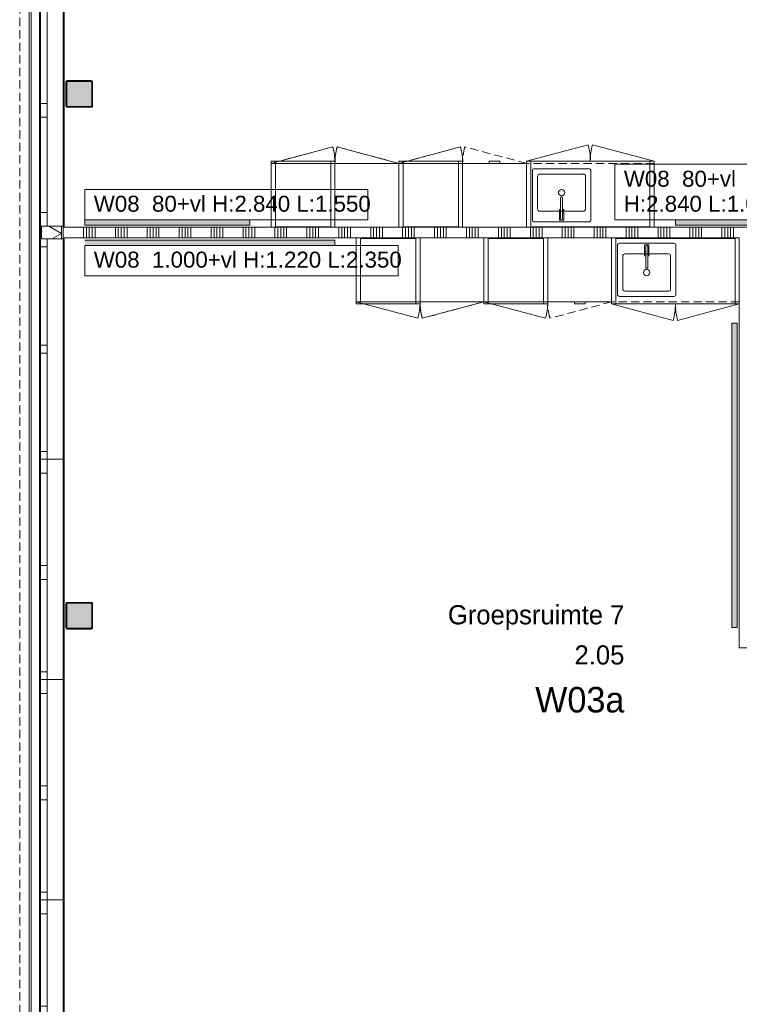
# Model space of a CAD drawing. Header units: millimetres. Extents: x -409 to 257590, y -7854 to 67330.
# Tile 134 of 205: x -409 to 6354, y 47210 to 56460. Entities that reach past the tile are written whole.
import ezdxf
from ezdxf.enums import TextEntityAlignment as Align

# ---------------------------------------------------------------- set-up
doc = ezdxf.new("R2010")
doc.units = ezdxf.units.MM
doc.header["$MEASUREMENT"] = 0
doc.linetypes.add('B0702', pattern=[117.37, 78.119999, -39.250001])
for name, color, linetype in [('42 Binnenwandafw', 7, 'Continuous'), ('42 Binnenwandafw Doorsnede-arcering', 7, 'Continuous'), ('72 VI kastenwanden', 7, 'Continuous'), ('Info Wandafwerking aanduiding', 7, 'Continuous'), ('New_21 Buitenwanden', 7, 'Continuous'), ('New_21 Buitenwanden Doorsnede-arcering', 7, 'Continuous'), ('New_21 Buitenwanden Laagscheidingslijnen', 7, 'Continuous'), ('New_21 Buitenwanden Ramen', 7, 'Continuous'), ('New_22 NC Binnenwanden', 7, 'Continuous'), ('New_22 NC Binnenwanden Doorsnede-arcering', 7, 'Continuous'), ('New_22 NC Binnenwanden Laagscheidingslijnen', 7, 'Continuous'), ('New_23 Vloeren', 7, 'Continuous'), ('New_41 Buitenwandafwerking houten latten', 7, 'Continuous'), ('New_72 VI kastenwanden', 7, 'Continuous'), ('New_Z Ruimtefuncties', 7, 'Continuous'), ('New_Z Ruimtefuncties Zone omranding', 7, 'Continuous'), ('New_Z Ruimtefuncties Zone tekst', 7, 'Continuous'), ('S-COLS-____-OTLN.RVT S', 7, 'Continuous'), ('S-COLS-____-OTLN.RVT S 2D arcering', 7, 'Continuous')]:
    doc.layers.add(name, color=color, linetype=linetype)
doc.styles.add('GENERATED_STYLE_1', font='txt')
doc.styles.add('GENERATED_STYLE_2', font='txt')

# ---------------------------------------------------------------- blocks, each defined once
blk = doc.blocks.new('Slab_1_2', base_point=(0, 42578.3))
at = {"layer": 'New_23 Vloeren', "color": 1, "linetype": 'Continuous', "lineweight": 0, "flags": 128}
blk.add_lwpolyline([(25600, 28000.1), (25600, 47486.3), (25600, 47510), (25600, 63060), (0, 63060), (0, 42578.3), (0, 39540), (0, 17060)], dxfattribs=at)
blk = doc.blocks.new('*X186')
at = {"layer": 'New_22 NC Binnenwanden Doorsnede-arcering', "color": 254, "linetype": 'Continuous', "lineweight": 0, "true_color": 0xe9ebeb}
for p, q in [((6790.3, 54410), (6790.3, 54510)), ((6817.7, 54410), (6817.7, 54510)), ((6845.1, 54410), (6845.1, 54510)), ((6872.6, 54410), (6872.6, 54510)), ((6900, 54410), (6900, 54510)), ((7090.3, 54410), (7090.3, 54510)), ((7117.7, 54410), (7117.7, 54510)), ((7145.1, 54410), (7145.1, 54510)), ((7172.6, 54410), (7172.6, 54510)), ((7200, 54410), (7200, 54510)), ((7390.3, 54410), (7390.3, 54510)), ((7417.7, 54410), (7417.7, 54510)), ((7445.1, 54410), (7445.1, 54510)), ((7472.6, 54410), (7472.6, 54510)), ((7500, 54410), (7500, 54510)), ((7690.3, 54410), (7690.3, 54510)), ((7717.7, 54410), (7717.7, 54510)), ((7745.1, 54410), (7745.1, 54510)), ((7772.6, 54410), (7772.6, 54510)), ((7800, 54410), (7800, 54510)), ((7990.3, 54410), (7990.3, 54510)), ((8017.7, 54410), (8017.7, 54510)), ((8045.1, 54410), (8045.1, 54510)), ((8072.6, 54410), (8072.6, 54510)), ((8100, 54410), (8100, 54510)), ((8290.3, 54410), (8290.3, 54510)), ((8317.7, 54410), (8317.7, 54510)), ((8345.1, 54410), (8345.1, 54510)), ((8372.6, 54410), (8372.6, 54510)), ((8400, 54410), (8400, 54510)), ((8590.3, 54410), (8590.3, 54510)), ((8617.7, 54410), (8617.7, 54510)), ((8645.1, 54410), (8645.1, 54510)), ((8672.6, 54410), (8672.6, 54510)), ((8700, 54410), (8700, 54510)), ((8890.3, 54410), (8890.3, 54510)), ((8917.7, 54410), (8917.7, 54510)), ((8945.1, 54410), (8945.1, 54510)), ((8972.6, 54410), (8972.6, 54510)), ((9000, 54410), (9000, 54510))]:
    blk.add_line(p, q, dxfattribs=at)
blk = doc.blocks.new('*X187')
at = {"layer": 'New_22 NC Binnenwanden Doorsnede-arcering', "color": 254, "linetype": 'Continuous', "lineweight": 0, "true_color": 0xe9ebeb}
for p, q in [((0, 54410), (0, 54510)), ((190.3, 54410), (190.3, 54510)), ((217.7, 54410), (217.7, 54510)), ((245.1, 54410), (245.1, 54510)), ((272.6, 54410), (272.6, 54510)), ((300, 54410), (300, 54510)), ((490.3, 54410), (490.3, 54510)), ((517.7, 54410), (517.7, 54510)), ((545.1, 54410), (545.1, 54510)), ((572.6, 54410), (572.6, 54510)), ((600, 54410), (600, 54510)), ((790.3, 54410), (790.3, 54510)), ((817.7, 54410), (817.7, 54510)), ((845.1, 54410), (845.1, 54510)), ((872.6, 54410), (872.6, 54510)), ((900, 54410), (900, 54510)), ((1090.3, 54410), (1090.3, 54510)), ((1117.7, 54410), (1117.7, 54510)), ((1145.1, 54410), (1145.1, 54510)), ((1172.6, 54410), (1172.6, 54510)), ((1200, 54410), (1200, 54510)), ((1390.3, 54410), (1390.3, 54510)), ((1417.7, 54410), (1417.7, 54510)), ((1445.1, 54410), (1445.1, 54510)), ((1472.6, 54410), (1472.6, 54510)), ((1500, 54410), (1500, 54510)), ((1690.3, 54410), (1690.3, 54510)), ((1717.7, 54410), (1717.7, 54510)), ((1745.1, 54410), (1745.1, 54510)), ((1772.6, 54410), (1772.6, 54510)), ((1800, 54410), (1800, 54510)), ((1990.3, 54410), (1990.3, 54510)), ((2017.7, 54410), (2017.7, 54510)), ((2045.1, 54410), (2045.1, 54510)), ((2072.6, 54410), (2072.6, 54510)), ((2100, 54410), (2100, 54510)), ((2290.3, 54410), (2290.3, 54510)), ((2317.7, 54410), (2317.7, 54510)), ((2345.1, 54410), (2345.1, 54510)), ((2372.6, 54410), (2372.6, 54510)), ((2400, 54410), (2400, 54510)), ((2590.3, 54410), (2590.3, 54510)), ((2617.7, 54410), (2617.7, 54510)), ((2645.1, 54410), (2645.1, 54510)), ((2672.6, 54410), (2672.6, 54510)), ((2700, 54410), (2700, 54510)), ((2890.3, 54410), (2890.3, 54510)), ((2917.7, 54410), (2917.7, 54510)), ((2945.1, 54410), (2945.1, 54510)), ((2972.6, 54410), (2972.6, 54510)), ((3000, 54410), (3000, 54510)), ((3190.3, 54410), (3190.3, 54510)), ((3217.7, 54410), (3217.7, 54510)), ((3245.1, 54410), (3245.1, 54510)), ((3272.6, 54410), (3272.6, 54510)), ((3300, 54410), (3300, 54510)), ((3490.3, 54410), (3490.3, 54510)), ((3517.7, 54410), (3517.7, 54510)), ((3545.1, 54410), (3545.1, 54510)), ((3572.6, 54410), (3572.6, 54510)), ((3600, 54410), (3600, 54510)), ((3790.3, 54410), (3790.3, 54510)), ((3817.7, 54410), (3817.7, 54510)), ((3845.1, 54410), (3845.1, 54510)), ((3872.6, 54410), (3872.6, 54510)), ((3900, 54410), (3900, 54510)), ((4090.3, 54410), (4090.3, 54510)), ((4117.7, 54410), (4117.7, 54510)), ((4145.1, 54410), (4145.1, 54510)), ((4172.6, 54410), (4172.6, 54510)), ((4200, 54410), (4200, 54510)), ((4390.3, 54410), (4390.3, 54510)), ((4417.7, 54410), (4417.7, 54510)), ((4445.1, 54410), (4445.1, 54510)), ((4472.6, 54410), (4472.6, 54510)), ((4500, 54410), (4500, 54510)), ((4690.3, 54410), (4690.3, 54510)), ((4717.7, 54410), (4717.7, 54510)), ((4745.1, 54410), (4745.1, 54510)), ((4772.6, 54410), (4772.6, 54510)), ((4800, 54410), (4800, 54510)), ((4990.3, 54410), (4990.3, 54510)), ((5017.7, 54410), (5017.7, 54510)), ((5045.1, 54410), (5045.1, 54510)), ((5072.6, 54410), (5072.6, 54510)), ((5100, 54410), (5100, 54510)), ((5290.3, 54410), (5290.3, 54510)), ((5317.7, 54410), (5317.7, 54510)), ((5345.1, 54410), (5345.1, 54510)), ((5372.6, 54410), (5372.6, 54510)), ((5400, 54410), (5400, 54510)), ((5590.3, 54410), (5590.3, 54510)), ((5617.7, 54410), (5617.7, 54510)), ((5645.1, 54410), (5645.1, 54510)), ((5672.6, 54410), (5672.6, 54510)), ((5700, 54410), (5700, 54510)), ((5890.3, 54410), (5890.3, 54510)), ((5917.7, 54410), (5917.7, 54510)), ((5945.1, 54410), (5945.1, 54510)), ((5972.6, 54410), (5972.6, 54510)), ((6000, 54410), (6000, 54510)), ((6190.3, 54410), (6190.3, 54510)), ((6217.7, 54410), (6217.7, 54510)), ((6245.1, 54410), (6245.1, 54510)), ((6272.6, 54410), (6272.6, 54510)), ((6300, 54410), (6300, 54510))]:
    blk.add_line(p, q, dxfattribs=at)
blk = doc.blocks.new('*X188')
at = {"layer": 'New_22 NC Binnenwanden Doorsnede-arcering', "color": 254, "linetype": 'Continuous', "lineweight": 0, "true_color": 0xe9ebeb}
for p, q in [((6490.3, 54410), (6490.3, 54510)), ((6517.7, 54410), (6517.7, 54510)), ((6545.1, 54410), (6545.1, 54510)), ((6572.6, 54410), (6572.6, 54510)), ((6600, 54410), (6600, 54510))]:
    blk.add_line(p, q, dxfattribs=at)
blk = doc.blocks.new('Wall_30_2', base_point=(-0.2, 54410))
at = {"layer": 'New_22 NC Binnenwanden', "color": 8, "linetype": 'Continuous', "lineweight": 0, "true_color": 0x778488, "flags": 128}
for points in [[(6354.8, 54510), (-0.2, 54510)], [(-0.2, 54510), (-0.2, 54410)], [(9104.8, 54510), (6604.8, 54510)], [(-0.2, 54410), (6354.8, 54410)], [(6604.8, 54410), (9104.8, 54410)]]:
    blk.add_lwpolyline(points, dxfattribs=at)
at = {"layer": 'New_22 NC Binnenwanden Laagscheidingslijnen', "color": 8, "linetype": 'Continuous', "lineweight": 0, "true_color": 0x778488}
for p, q in [((6604.8, 54510), (6454.8, 54510)), ((9104.8, 54410), (9104.8, 54510)), ((6454.8, 54410), (6604.8, 54410))]:
    blk.add_line(p, q, dxfattribs=at)
at = {"layer": 'New_22 NC Binnenwanden', "color": 8, "lineweight": 0, "true_color": 0x778488}
for name in ['*X187', '*X188', '*X186']:
    blk.add_blockref(name, (0, 0), dxfattribs=at)
blk = doc.blocks.new('Wall_214_2', base_point=(-0.2, 63060))
at = {"layer": 'New_21 Buitenwanden', "color": 8, "linetype": 'Continuous', "lineweight": 0, "true_color": 0x778488}
for p, q in [((-302.2, 63274), (-302.2, 42580)), ((-214.2, 63204), (-214.2, 42580))]:
    blk.add_line(p, q, dxfattribs=at)
at = {"layer": 'New_21 Buitenwanden', "color": 8, "linetype": 'Continuous', "lineweight": 0, "true_color": 0x778488, "flags": 128}
for points in [[(-320.2, 63362), (-320.2, 42580)], [(-0.2, 42580), (-0.2, 63060)]]:
    blk.add_lwpolyline(points, dxfattribs=at)
blk = doc.blocks.new('Kast basis 2D 22')
at = {"layer": 'New_72 VI kastenwanden', "color": 1, "linetype": 'Continuous', "lineweight": 0}
for p, q in [((0, 620), (1200, 620)), ((0, 0), (0, 620)), ((1125, 570), (615, 570)), ((1200, 0), (1200, 620)), ((595, 550), (595, 90)), ((1075, 470), (665, 470)), ((890, 554), (850, 554)), ((850, 554), (850, 489)), ((850, 489), (861, 489)), ((861, 488), (850.3, 488)), ((850.3, 488), (850.3, 453)), ((861, 540), (861, 342.1)), ((861, 489), (861, 540)), ((861, 453), (861, 488)), ((879, 342.2), (879, 540)), ((879, 540), (879, 489)), ((879, 489), (890, 489)), ((889.7, 488), (879, 488)), ((879, 488), (879, 453)), ((889.7, 453), (889.7, 488)), ((890, 489), (890, 554)), ((1145, 90), (1145, 550)), ((645, 450), (645, 140)), ((850.3, 453), (861, 453)), ((879, 453), (889.7, 453)), ((1095, 140), (1095, 450)), ((665, 120), (1075, 120)), ((0, 0), (1200, 0)), ((0, 0), (579.6, -155.3)), ((615, 70), (1125, 70)), ((1200, 0), (620.4, -155.3))]:
    blk.add_line(p, q, dxfattribs=at)
blk.add_circle((870, 295), 30, dxfattribs=at)
for centre, radius, start, end in [((615, 550), 20, 90, 180), ((1125, 550), 20, 0, 90), ((665, 450), 20, 90, 180), ((870, 540), 9, 0, 180), ((870, 540), 9, 0, 180), ((1075, 450), 20, 0, 90), ((870, 342.1), 9, 180.14724, 0.14724), ((665, 140), 20, 180, 270), ((1075, 140), 20, 270, 0), ((0, 0), 600, 345, 0), ((615, 90), 20, 180, 270), ((1200, 0), 600, 180, 195), ((1125, 90), 20, 270, 0)]:
    blk.add_arc(centre, radius, start, end, dxfattribs=at)
blk.add_point((665, 120), dxfattribs=at)
blk = doc.blocks.new('Kast basis 1D 22')
at = {"layer": 'New_72 VI kastenwanden', "color": 1, "linetype": 'Continuous', "lineweight": 0}
for p, q in [((0, 600), (600, 600)), ((0, 0), (0, 600)), ((600, 0), (600, 600)), ((0, 0), (600, 0)), ((0, 0), (579.6, -155.3))]:
    blk.add_line(p, q, dxfattribs=at)
blk.add_arc((0, 0), 600, 345, 0, dxfattribs=at)
blk = doc.blocks.new('Wall_396_2', base_point=(6354.1, 53610))
at = {"layer": '42 Binnenwandafw Doorsnede-arcering', "linetype": 'Continuous', "lineweight": 0, "true_color": 0x934451}
blk.add_hatch(color=15, dxfattribs=at).paths.add_polyline_path([(6284.1, 53610), (6284.7, 50750), (6334.7, 50750), (6334.1, 53610)])
at = {"layer": '42 Binnenwandafw', "color": 15, "linetype": 'Continuous', "lineweight": 0, "true_color": 0x934451, "flags": 128}
for points in [[(6284.1, 53610), (6284.7, 50750)], [(6334.1, 53610), (6284.1, 53610)], [(6334.7, 50750), (6334.1, 53610)], [(6284.7, 50750), (6334.7, 50750)]]:
    blk.add_lwpolyline(points, dxfattribs=at)
blk = doc.blocks.new('Wall_405_2', base_point=(204, 54510.1))
at = {"layer": '42 Binnenwandafw Doorsnede-arcering', "linetype": 'Continuous', "lineweight": 0, "true_color": 0x934451}
blk.add_hatch(color=15, dxfattribs=at).paths.add_polyline_path([(204, 54530.1), (1754.1, 54530.1), (1754.1, 54580.1), (204, 54580.1)])
at = {"layer": '42 Binnenwandafw', "color": 15, "linetype": 'Continuous', "lineweight": 0, "true_color": 0x934451, "flags": 128}
for points in [[(1754.1, 54580.1), (204, 54580.1)], [(204, 54580.1), (204, 54530.1)], [(1754.1, 54530.1), (1754.1, 54580.1)], [(204, 54530.1), (1754.1, 54530.1)]]:
    blk.add_lwpolyline(points, dxfattribs=at)
blk = doc.blocks.new('Wall_406_2', base_point=(5754.1, 54510.1))
at = {"layer": '42 Binnenwandafw Doorsnede-arcering', "linetype": 'Continuous', "lineweight": 0, "true_color": 0x934451}
blk.add_hatch(color=15, dxfattribs=at).paths.add_polyline_path([(5754.1, 54530.1), (6754, 54530.1), (6754, 54580.1), (5754.1, 54580.1)])
at = {"layer": '42 Binnenwandafw', "color": 15, "linetype": 'Continuous', "lineweight": 0, "true_color": 0x934451, "flags": 128}
for points in [[(6754, 54580.1), (5754.1, 54580.1)], [(5754.1, 54580.1), (5754.1, 54530.1)], [(6754, 54530.1), (6754, 54580.1)], [(5754.1, 54530.1), (6754, 54530.1)]]:
    blk.add_lwpolyline(points, dxfattribs=at)
blk = doc.blocks.new('Wall_407_2', base_point=(204, 54410))
at = {"layer": '42 Binnenwandafw Doorsnede-arcering', "linetype": 'Continuous', "lineweight": 0, "true_color": 0x934451}
blk.add_hatch(color=15, dxfattribs=at).paths.add_polyline_path([(204, 54340), (2554.1, 54340), (2554.1, 54390), (204, 54390)])
at = {"layer": '42 Binnenwandafw', "color": 15, "linetype": 'Continuous', "lineweight": 0, "true_color": 0x934451, "flags": 128}
for points in [[(2554.1, 54390), (204, 54390)], [(2554.1, 54390), (2554.1, 54340)], [(204, 54340), (2554.1, 54340)]]:
    blk.add_lwpolyline(points, dxfattribs=at)
blk = doc.blocks.new('Column 324[7]_2', base_point=(0.5, 3))
at = {"layer": 'S-COLS-____-OTLN.RVT S 2D arcering', "linetype": 'Continuous', "lineweight": 0, "true_color": 0x778488}
h = blk.add_hatch(color=8, dxfattribs=at)
h.paths.add_polyline_path([(25.5, 55651), (26.5, 55646), (29.3, 55641.8), (33.5, 55638.9), (38.5, 55638), (262.5, 55638), (267.5, 55638.9), (271.7, 55641.8), (274.5, 55646), (275.5, 55651), (275.5, 55875), (274.5, 55879.9), (271.7, 55884.1), (267.5, 55887), (262.5, 55888), (38.5, 55888), (33.5, 55887), (29.3, 55884.1), (26.5, 55879.9), (25.5, 55875)])
h.paths.add_polyline_path([(262.5, 55646), (38.5, 55646), (36.6, 55646.3), (35, 55647.4), (33.9, 55649), (33.5, 55651), (33.5, 55875), (33.9, 55876.9), (35, 55878.5), (36.6, 55879.6), (38.5, 55880), (262.5, 55880), (264.4, 55879.6), (266.1, 55878.5), (267.1, 55876.9), (267.5, 55875), (267.5, 55651), (267.1, 55649), (266.1, 55647.4), (264.4, 55646.3)], flags=0)
blk.add_hatch(color=8, dxfattribs=at).paths.add_polyline_path([(262.5, 55880), (38.5, 55880), (36.6, 55879.6), (35, 55878.5), (33.9, 55876.9), (33.5, 55875), (33.5, 55651), (33.9, 55649), (35, 55647.4), (36.6, 55646.3), (38.5, 55646), (262.5, 55646), (264.4, 55646.3), (266.1, 55647.4), (267.1, 55649), (267.5, 55651), (267.5, 55875), (267.1, 55876.9), (266.1, 55878.5), (264.4, 55879.6)])
at = {"layer": 'S-COLS-____-OTLN.RVT S', "color": 1, "linetype": 'Continuous', "lineweight": 0}
for p, q in [((26.5, 55879.9), (25.5, 55875)), ((25.5, 55875), (25.5, 55651)), ((29.3, 55884.1), (26.5, 55879.9)), ((33.5, 55887), (29.3, 55884.1)), ((38.5, 55888), (33.5, 55887)), ((33.5, 55875), (33.9, 55876.9)), ((33.5, 55651), (33.5, 55875)), ((33.9, 55876.9), (35, 55878.5)), ((35, 55878.5), (36.6, 55879.6)), ((36.6, 55879.6), (38.5, 55880)), ((262.5, 55888), (38.5, 55888)), ((38.5, 55880), (262.5, 55880)), ((267.5, 55887), (262.5, 55888)), ((262.5, 55880), (264.4, 55879.6)), ((264.4, 55879.6), (266.1, 55878.5)), ((266.1, 55878.5), (267.1, 55876.9)), ((267.1, 55876.9), (267.5, 55875)), ((271.7, 55884.1), (267.5, 55887)), ((267.5, 55875), (267.5, 55651)), ((274.5, 55879.9), (271.7, 55884.1)), ((275.5, 55875), (274.5, 55879.9)), ((275.5, 55651), (275.5, 55875)), ((25.5, 55651), (26.5, 55646)), ((26.5, 55646), (29.3, 55641.8)), ((29.3, 55641.8), (33.5, 55638.9)), ((33.9, 55649), (33.5, 55651)), ((33.5, 55638.9), (38.5, 55638)), ((35, 55647.4), (33.9, 55649)), ((36.6, 55646.3), (35, 55647.4)), ((38.5, 55646), (36.6, 55646.3)), ((262.5, 55646), (38.5, 55646)), ((38.5, 55638), (262.5, 55638)), ((264.4, 55646.3), (262.5, 55646)), ((262.5, 55638), (267.5, 55638.9)), ((266.1, 55647.4), (264.4, 55646.3)), ((267.1, 55649), (266.1, 55647.4)), ((267.5, 55651), (267.1, 55649)), ((267.5, 55638.9), (271.7, 55641.8)), ((271.7, 55641.8), (274.5, 55646)), ((274.5, 55646), (275.5, 55651))]:
    blk.add_line(p, q, dxfattribs=at)
blk = doc.blocks.new('Column 325[8]_2', base_point=(0.5, 3))
at = {"layer": 'S-COLS-____-OTLN.RVT S 2D arcering', "linetype": 'Continuous', "lineweight": 0, "true_color": 0x778488}
h = blk.add_hatch(color=8, dxfattribs=at)
h.paths.add_polyline_path([(25.5, 50748.7), (26.5, 50743.8), (29.3, 50739.5), (33.5, 50736.7), (38.5, 50735.7), (262.5, 50735.7), (267.5, 50736.7), (271.7, 50739.5), (274.5, 50743.8), (275.5, 50748.7), (275.5, 50972.7), (274.5, 50977.7), (271.7, 50981.9), (267.5, 50984.8), (262.5, 50985.7), (38.5, 50985.7), (33.5, 50984.8), (29.3, 50981.9), (26.5, 50977.7), (25.5, 50972.7)])
h.paths.add_polyline_path([(262.5, 50743.7), (38.5, 50743.7), (36.6, 50744.1), (35, 50745.2), (33.9, 50746.8), (33.5, 50748.7), (33.5, 50972.7), (33.9, 50974.7), (35, 50976.3), (36.6, 50977.4), (38.5, 50977.7), (262.5, 50977.7), (264.4, 50977.4), (266.1, 50976.3), (267.1, 50974.7), (267.5, 50972.7), (267.5, 50748.7), (267.1, 50746.8), (266.1, 50745.2), (264.4, 50744.1)], flags=0)
blk.add_hatch(color=8, dxfattribs=at).paths.add_polyline_path([(262.5, 50977.7), (38.5, 50977.7), (36.6, 50977.4), (35, 50976.3), (33.9, 50974.7), (33.5, 50972.7), (33.5, 50748.7), (33.9, 50746.8), (35, 50745.2), (36.6, 50744.1), (38.5, 50743.7), (262.5, 50743.7), (264.4, 50744.1), (266.1, 50745.2), (267.1, 50746.8), (267.5, 50748.7), (267.5, 50972.7), (267.1, 50974.7), (266.1, 50976.3), (264.4, 50977.4)])
at = {"layer": 'S-COLS-____-OTLN.RVT S', "color": 1, "linetype": 'Continuous', "lineweight": 0}
for p, q in [((26.5, 50977.7), (25.5, 50972.7)), ((25.5, 50972.7), (25.5, 50748.7)), ((29.3, 50981.9), (26.5, 50977.7)), ((33.5, 50984.8), (29.3, 50981.9)), ((38.5, 50985.7), (33.5, 50984.8)), ((33.5, 50972.7), (33.9, 50974.7)), ((33.5, 50748.7), (33.5, 50972.7)), ((33.9, 50974.7), (35, 50976.3)), ((35, 50976.3), (36.6, 50977.4)), ((36.6, 50977.4), (38.5, 50977.7)), ((262.5, 50985.7), (38.5, 50985.7)), ((38.5, 50977.7), (262.5, 50977.7)), ((267.5, 50984.8), (262.5, 50985.7)), ((262.5, 50977.7), (264.4, 50977.4)), ((264.4, 50977.4), (266.1, 50976.3)), ((266.1, 50976.3), (267.1, 50974.7)), ((267.1, 50974.7), (267.5, 50972.7)), ((271.7, 50981.9), (267.5, 50984.8)), ((267.5, 50972.7), (267.5, 50748.7)), ((274.5, 50977.7), (271.7, 50981.9)), ((275.5, 50972.7), (274.5, 50977.7)), ((275.5, 50748.7), (275.5, 50972.7)), ((25.5, 50748.7), (26.5, 50743.8)), ((26.5, 50743.8), (29.3, 50739.5)), ((29.3, 50739.5), (33.5, 50736.7)), ((33.9, 50746.8), (33.5, 50748.7)), ((33.5, 50736.7), (38.5, 50735.7)), ((35, 50745.2), (33.9, 50746.8)), ((36.6, 50744.1), (35, 50745.2)), ((38.5, 50743.7), (36.6, 50744.1)), ((262.5, 50743.7), (38.5, 50743.7)), ((38.5, 50735.7), (262.5, 50735.7)), ((264.4, 50744.1), (262.5, 50743.7)), ((262.5, 50735.7), (267.5, 50736.7)), ((266.1, 50745.2), (264.4, 50744.1)), ((267.1, 50746.8), (266.1, 50745.2)), ((267.5, 50748.7), (267.1, 50746.8)), ((267.5, 50736.7), (271.7, 50739.5)), ((271.7, 50739.5), (274.5, 50743.8)), ((274.5, 50743.8), (275.5, 50748.7))]:
    blk.add_line(p, q, dxfattribs=at)
blk = doc.blocks.new('Kast wand 2D 22_2')
at = {"layer": 'New_72 VI kastenwanden', "color": 1, "linetype": 'B0702', "lineweight": 0}
for p, q in [((1200, 600), (0, 600)), ((0, 600), (0, 0)), ((1200, 0), (1200, 600)), ((0, 0), (1200, 0))]:
    blk.add_line(p, q, dxfattribs=at)
blk = doc.blocks.new('#72 ladekast 4L')
at = {"layer": 'New_72 VI kastenwanden', "color": 9, "linetype": 'Continuous', "lineweight": 0}
for p, q in [((20, 620), (0, 620)), ((0, 620), (0, 40)), ((580, 620), (20, 620)), ((600, 620), (580, 620)), ((600, 40), (600, 620)), ((0, 40), (0, 20)), ((0, 20), (600, 20)), ((350, 20), (250, 20)), ((250, 20), (250, 0)), ((250, 0), (350, 0)), ((350, 0), (350, 20)), ((600, 20), (600, 40))]:
    blk.add_line(p, q, dxfattribs=at)
blk = doc.blocks.new('Kast wand 1D 22')
at = {"layer": 'New_72 VI kastenwanden', "color": 1, "linetype": 'B0702', "lineweight": 0}
for p, q in [((600, 600), (0, 600)), ((0, 600), (0, 0)), ((600, 0), (600, 600)), ((0, 0), (600, 0))]:
    blk.add_line(p, q, dxfattribs=at)
blk = doc.blocks.new('Kast wand 1D 22_2')
at = {"layer": 'New_72 VI kastenwanden', "color": 1, "linetype": 'B0702', "lineweight": 0}
for p, q in [((600, 600), (0, 600)), ((0, 600), (0, 0)), ((600, 0), (600, 600)), ((0, 0), (600, 0)), ((0, 0), (579.6, -155.3))]:
    blk.add_line(p, q, dxfattribs=at)
blk.add_arc((0, 0), 600, 345, 0, dxfattribs=at)
blk = doc.blocks.new('#72 kadervak')
at = {"layer": 'New_72 VI kastenwanden', "color": 7, "linetype": 'Continuous', "lineweight": 0}
for p, q in [((600, 620), (0, 620)), ((0, 620), (0, 0)), ((600, 620), (0, 620)), ((0, 620), (0, 0)), ((40, 620), (0, 620)), ((0, 620), (0, 0)), ((40, 0), (40, 620)), ((560, 620), (40, 620)), ((40, 620), (40, 615)), ((40, 615), (560, 615)), ((600, 620), (560, 620)), ((560, 620), (560, 0)), ((560, 615), (560, 620)), ((600, 0), (600, 620)), ((600, 0), (600, 620)), ((600, 0), (600, 620)), ((0, 0), (600, 0)), ((0, 0), (600, 0)), ((0, 0), (40, 0)), ((560, 0), (600, 0))]:
    blk.add_line(p, q, dxfattribs=at)
blk = doc.blocks.new('Kast hoog 1D 22')
at = {"layer": 'New_72 VI kastenwanden', "color": 1, "linetype": 'Continuous', "lineweight": 0}
for p, q in [((600, 600), (0, 600)), ((0, 600), (0, 0)), ((600, 0), (600, 600)), ((0, 0), (600, 0)), ((0, 0), (579.6, -155.3))]:
    blk.add_line(p, q, dxfattribs=at)
blk.add_arc((0, 0), 600, 345, 0, dxfattribs=at)
blk = doc.blocks.new('#72 pantryvak')
at = {"layer": '72 VI kastenwanden', "color": 1, "linetype": 'Continuous', "lineweight": 0}
for p, q in [((1200, 620), (0, 620)), ((0, 620), (0, 0)), ((40, 620), (0, 620)), ((0, 620), (0, 0)), ((1160, 620), (40, 620)), ((40, 620), (40, 0)), ((40, 0), (40, 620)), ((1160, 620), (40, 620)), ((40, 620), (40, 615)), ((40, 615), (1160, 615)), ((1160, 0), (1160, 620)), ((1160, 615), (1160, 620)), ((1160, 620), (1160, 0)), ((1200, 620), (1160, 620)), ((1200, 0), (1200, 620)), ((1200, 0), (1200, 620)), ((0, 0), (1200, 0)), ((0, 0), (40, 0)), ((40, 0), (1160, 0)), ((1160, 0), (1200, 0))]:
    blk.add_line(p, q, dxfattribs=at)
blk = doc.blocks.new('Kast wand 2D 22')
at = {"layer": 'New_72 VI kastenwanden', "color": 1, "linetype": 'B0702', "lineweight": 0}
for p, q in [((1200, 600), (0, 600)), ((0, 600), (0, 0)), ((1200, 0), (1200, 600)), ((0, 0), (1200, 0)), ((0, 0), (579.6, -155.3)), ((1200, 0), (620.4, -155.3))]:
    blk.add_line(p, q, dxfattribs=at)
for centre, start, end in [((0, 0), 345, 0), ((1200, 0), 180, 195)]:
    blk.add_arc(centre, 600, start, end, dxfattribs=at)
blk = doc.blocks.new('Groepsruimte 7_2.05_36_2', base_point=(4425, 50435))
at = {"layer": 'New_Z Ruimtefuncties Zone tekst', "color": 2, "lineweight": 0}
for tag, height, style, p in [('DUMMY_938', 180, 'GENERATED_STYLE_1', (5274.2, 51000.7)), ('ROOM_NAME', 180, 'GENERATED_STYLE_1', (5274.2, 50959.6)), ('DUMMY_939', 180, 'GENERATED_STYLE_1', (5274.2, 50623.6)), ('ROOM_NUMBER', 180, 'GENERATED_STYLE_1', (5274.2, 50582.4)), ('stWallCovering', 240, 'GENERATED_STYLE_2', (5274.2, 50191.6))]:
    blk.add_attdef(tag, text='', height=height, dxfattribs=dict(at, style=style)).set_placement(p, align=Align.TOP_RIGHT)
at = {"layer": 'New_Z Ruimtefuncties Zone tekst', "color": 2, "lineweight": 0, "style": 'GENERATED_STYLE_2'}
blk.add_attdef('DUMMY_940', text='', height=240, dxfattribs=at).set_placement((3575.8, 50246.4), align=Align.TOP_LEFT)
blk = doc.blocks.new('Curtain Wall_74_2')
at = {"layer": 'New_41 Buitenwandafwerking houten latten', "color": 253, "linetype": 'B0702', "lineweight": 0, "true_color": 0x99a3a6, "flags": 128}
blk.add_lwpolyline([(-409.2, 63050.6), (-409.2, 63005.2), (-409.2, 62905.2), (-409.2, 62805.2), (-409.2, 62705.2), (-409.2, 62659.8), (-409.2, 62559.8), (-409.2, 62459.8), (-409.2, 62359.8), (-409.2, 62314.4), (-409.2, 62214.4), (-409.2, 62114.4), (-409.2, 62014.4), (-409.2, 61969), (-409.2, 61869), (-409.2, 61769), (-409.2, 61669), (-409.2, 61623.6), (-409.2, 61523.6), (-409.2, 61423.6), (-409.2, 61323.6), (-409.2, 61278.2), (-409.2, 61178.2), (-409.2, 61078.2), (-409.2, 60978.2), (-409.2, 60932.8), (-409.2, 60832.8), (-409.2, 60732.8), (-409.2, 60632.8), (-409.2, 60587.4), (-409.2, 60487.4), (-409.2, 60387.4), (-409.2, 60287.4), (-409.2, 60242), (-409.2, 60142), (-409.2, 60042), (-409.2, 59942), (-409.2, 59896.6), (-409.2, 59796.6), (-409.2, 59696.6), (-409.2, 59596.6), (-409.2, 59551.2), (-409.2, 59451.2), (-409.2, 59351.2), (-409.2, 59251.2), (-409.2, 59205.8), (-409.2, 59105.8), (-409.2, 59005.8), (-409.2, 58905.8), (-409.2, 58860.4), (-409.2, 58760.4), (-409.2, 58660.4), (-409.2, 58560.4), (-409.2, 58515), (-409.2, 58415), (-409.2, 58315), (-409.2, 58215), (-409.2, 58169.6), (-409.2, 58069.6), (-409.2, 57969.6), (-409.2, 57869.6), (-409.2, 57824.2), (-409.2, 57724.2), (-409.2, 57624.2), (-409.2, 57524.2), (-409.2, 57478.8), (-409.2, 57378.8), (-409.2, 57278.8), (-409.2, 57178.8), (-409.2, 57133.4), (-409.2, 57033.4), (-409.2, 56933.4), (-409.2, 56833.4), (-409.2, 56788), (-409.2, 56688), (-409.2, 56588), (-409.2, 56488), (-409.2, 56442.6), (-409.2, 56342.6), (-409.2, 56242.6), (-409.2, 56142.6), (-409.2, 56097.2), (-409.2, 55997.2), (-409.2, 55897.2), (-409.2, 55797.2), (-409.2, 55751.8), (-409.2, 55651.8), (-409.2, 55551.8), (-409.2, 55451.8), (-409.2, 55406.4), (-409.2, 55306.4), (-409.2, 55206.4), (-409.2, 55106.4), (-409.2, 55061), (-409.2, 54961), (-409.2, 54861), (-409.2, 54761), (-409.2, 54715.6), (-409.2, 54615.6), (-409.2, 54515.6), (-409.2, 54415.6), (-409.2, 54370.2), (-409.2, 54270.2), (-409.2, 54170.2), (-409.2, 54070.2), (-409.2, 54024.8), (-409.2, 53924.8), (-409.2, 53824.8), (-409.2, 53724.8), (-409.2, 53679.4), (-409.2, 53579.4), (-409.2, 53479.4), (-409.2, 53379.4), (-409.2, 53334), (-409.2, 53234), (-409.2, 53134), (-409.2, 53034), (-409.2, 52988.6), (-409.2, 52888.6), (-409.2, 52788.6), (-409.2, 52688.6), (-409.2, 52643.2), (-409.2, 52543.2), (-409.2, 52443.2), (-409.2, 52343.2), (-409.2, 52297.8), (-409.2, 52197.8), (-409.2, 52097.8), (-409.2, 51997.8), (-409.2, 51952.4), (-409.2, 51852.4), (-409.2, 51752.4), (-409.2, 51652.4), (-409.2, 51607), (-409.2, 51507), (-409.2, 51407), (-409.2, 51307), (-409.2, 51261.6), (-409.2, 51161.6), (-409.2, 51061.6), (-409.2, 50961.6), (-409.2, 50916.2), (-409.2, 50816.2), (-409.2, 50716.2), (-409.2, 50616.2), (-409.2, 50570.8), (-409.2, 50470.8), (-409.2, 50370.8), (-409.2, 50270.8), (-409.2, 50225.4), (-409.2, 50125.4), (-409.2, 50025.4), (-409.2, 49925.4), (-409.2, 49880), (-409.2, 49780), (-409.2, 49680), (-409.2, 49580), (-409.2, 49534.6), (-409.2, 49434.6), (-409.2, 49334.6), (-409.2, 49234.6), (-409.2, 49189.2), (-409.2, 49089.2), (-409.2, 48989.2), (-409.2, 48889.2), (-409.2, 48843.8), (-409.2, 48743.8), (-409.2, 48643.8), (-409.2, 48543.8), (-409.2, 48498.4), (-409.2, 48398.4), (-409.2, 48298.4), (-409.2, 48198.4), (-409.2, 48153), (-409.2, 48053), (-409.2, 47953), (-409.2, 47853), (-409.2, 47807.6), (-409.2, 47707.6), (-409.2, 47607.6), (-409.2, 47507.6), (-409.2, 47462.2), (-409.2, 47362.2), (-409.2, 47262.2), (-409.2, 47162.2), (-409.2, 47116.8), (-409.2, 47016.8), (-409.2, 46916.8), (-409.2, 46816.8), (-409.2, 46771.4), (-409.2, 46671.4), (-409.2, 46571.4), (-409.2, 46471.4), (-409.2, 46426), (-409.2, 46326), (-409.2, 46226), (-409.2, 46126), (-409.2, 46080.6), (-409.2, 45980.6), (-409.2, 45880.6), (-409.2, 45780.6), (-409.2, 45735.2), (-409.2, 45635.2), (-409.2, 45535.2), (-409.2, 45435.2), (-409.2, 45389.8), (-409.2, 45289.8), (-409.2, 45189.8), (-409.2, 45089.8), (-409.2, 45044.4), (-409.2, 44944.4), (-409.2, 44844.4), (-409.2, 44744.4), (-409.2, 44699), (-409.2, 44599), (-409.2, 44499), (-409.2, 44399), (-409.2, 44353.6), (-409.2, 44253.6), (-409.2, 44153.6), (-409.2, 44053.6), (-409.2, 44008.2), (-409.2, 43908.2), (-409.2, 43808.2), (-409.2, 43708.2), (-409.2, 43662.8), (-409.2, 43562.8), (-409.2, 43462.8), (-409.2, 43362.8), (-409.2, 43317.4), (-409.2, 43217.4), (-409.2, 43117.4), (-409.2, 43017.4), (-409.2, 42972), (-409.2, 42872), (-409.2, 42772), (-409.2, 42672), (-409.2, 42626.6), (-409.2, 42526.6), (-409.2, 42426.6), (-409.2, 42326.6), (-409.2, 42281.2), (-409.2, 42181.2), (-409.2, 42081.2), (-409.2, 41981.2), (-409.2, 41935.8), (-409.2, 41835.8), (-409.2, 41735.8), (-409.2, 41635.8), (-409.2, 41590.4), (-409.2, 41490.4), (-409.2, 41390.4), (-409.2, 41290.4), (-409.2, 41245), (-409.2, 41145), (-409.2, 41045), (-409.2, 40945), (-409.2, 40899.6), (-409.2, 40799.6), (-409.2, 40699.6), (-409.2, 40599.6), (-409.2, 40554.2), (-409.2, 40454.2), (-409.2, 40354.2), (-409.2, 40254.2), (-409.2, 40208.8), (-409.2, 40108.8), (-409.2, 40008.8), (-409.2, 39908.8), (-409.2, 39863.4), (-409.2, 39763.4), (-409.2, 39663.4), (-409.2, 39563.4), (-409.2, 39518), (-409.2, 39418), (-409.2, 39318), (-409.2, 39218), (-409.2, 39172.6), (-409.2, 39072.6), (-409.2, 38972.6), (-409.2, 38872.6), (-409.2, 38827.2), (-409.2, 38727.2), (-409.2, 38627.2), (-409.2, 38527.2), (-409.2, 38481.8), (-409.2, 38381.8), (-409.2, 38281.8), (-409.2, 38181.8), (-409.2, 38136.4), (-409.2, 38036.4), (-409.2, 37936.4), (-409.2, 37836.4), (-409.2, 37791), (-409.2, 37691), (-409.2, 37591), (-409.2, 37491), (-409.2, 37445.6), (-409.2, 37345.6), (-409.2, 37245.6), (-409.2, 37145.6), (-409.2, 37100.2), (-409.2, 37000.2), (-409.2, 36900.2), (-409.2, 36800.2), (-409.2, 36754.8), (-409.2, 36654.8), (-409.2, 36554.8), (-409.2, 36454.8), (-409.2, 36409.4), (-409.2, 36309.4), (-409.2, 36209.4), (-409.2, 36109.4), (-409.2, 36064)], dxfattribs=at)
blk = doc.blocks.new('*X2360')
at = {"layer": 'New_21 Buitenwanden Doorsnede-arcering', "color": 254, "linetype": 'Continuous', "lineweight": 0, "true_color": 0xe9ebeb}
for p in [(-135.7, 54520), (-102.6, 54400)]:
    blk.add_line(p, (-15.2, 54450.5), dxfattribs=at)
blk = doc.blocks.new('Rnx horizontaal 22_15')
at = {"layer": 'New_21 Buitenwanden Ramen', "color": 1, "linetype": 'Continuous', "lineweight": 0}
for p, q in [((-1060, 150), (-1060, 160)), ((-1060, 160), (1060, 160)), ((1060, 160), (1060, 150)), ((-1060, 0), (-987, 0)), ((-987, 0), (-987, -72)), ((-987, 0), (-93.5, 0)), ((-93.5, -72), (-93.5, 0)), ((-93.5, 0), (-57, 0)), ((-57, 0), (36.5, 0)), ((36.5, 0), (36.5, -72)), ((36.5, 0), (930, 0)), ((930, -72), (930, 0)), ((930, 0), (1060, 0)), ((-987, -72), (-1060, -72)), ((-93.5, -72), (-987, -72)), ((-57, -72), (-93.5, -72)), ((36.5, -72), (-57, -72)), ((930, -72), (36.5, -72)), ((1060, -72), (930, -72))]:
    blk.add_line(p, q, dxfattribs=at)
at = {"layer": 'New_21 Buitenwanden Ramen', "color": 9, "linetype": 'Continuous', "lineweight": 0}
for p, q in [((-1060, 135), (-1060, 150)), ((-1060, 0), (-1060, 135)), ((1060, 135), (1060, 150)), ((1060, 0), (1060, 135)), ((-1060, -54), (-1060, 0)), ((-1060, -54), (-1060, 0)), ((1060, -54), (1060, 0)), ((1060, -54), (1060, 0)), ((-1060, -72), (-1060, -54)), ((-1060, -72), (-1060, -54)), ((1060, -72), (1060, -54)), ((1060, -72), (1060, -54))]:
    blk.add_line(p, q, dxfattribs=at)
blk = doc.blocks.new('Rnx horizontaal 22_54')
at = {"layer": 'New_21 Buitenwanden Ramen', "color": 1, "linetype": 'Continuous', "lineweight": 0}
for p, q in [((-1035, 150), (-1035, 160)), ((-1035, 160), (1035, 160)), ((1035, 160), (1035, 150)), ((-1035, 0), (-962, 0)), ((-962, 0), (-962, -72)), ((-962, 0), (-36.5, 0)), ((-36.5, -72), (-36.5, 0)), ((-36.5, 0), (0, 0)), ((0, 0), (36.5, 0)), ((36.5, 0), (36.5, -72)), ((36.5, 0), (962, 0)), ((962, -72), (962, 0)), ((962, 0), (1035, 0)), ((-962, -72), (-1035, -72)), ((-36.5, -72), (-962, -72)), ((0, -72), (-36.5, -72)), ((36.5, -72), (0, -72)), ((962, -72), (36.5, -72)), ((1035, -72), (962, -72))]:
    blk.add_line(p, q, dxfattribs=at)
at = {"layer": 'New_21 Buitenwanden Ramen', "color": 9, "linetype": 'Continuous', "lineweight": 0}
for p, q in [((-1035, 135), (-1035, 150)), ((-1035, 0), (-1035, 135)), ((1035, 135), (1035, 150)), ((1035, 0), (1035, 135)), ((-1035, -54), (-1035, 0)), ((-1035, -54), (-1035, 0)), ((1035, -54), (1035, 0)), ((1035, -54), (1035, 0)), ((-1035, -72), (-1035, -54)), ((-1035, -72), (-1035, -54)), ((1035, -72), (1035, -54)), ((1035, -72), (1035, -54))]:
    blk.add_line(p, q, dxfattribs=at)
blk = doc.blocks.new('Rnx horizontaal 22_55')
at = {"layer": 'New_21 Buitenwanden Ramen', "color": 1, "linetype": 'Continuous', "lineweight": 0}
for p, q in [((-1035, 150), (-1035, 160)), ((-1035, 160), (1035, 160)), ((1035, 160), (1035, 150)), ((-1035, 0), (-905, 0)), ((-905, 0), (-905, -72)), ((-905, 0), (-36.5, 0)), ((-36.5, -72), (-36.5, 0)), ((-36.5, 0), (57, 0)), ((57, 0), (93.5, 0)), ((93.5, 0), (93.5, -72)), ((93.5, 0), (962, 0)), ((962, -72), (962, 0)), ((962, 0), (1035, 0)), ((-905, -72), (-1035, -72)), ((-36.5, -72), (-905, -72)), ((57, -72), (-36.5, -72)), ((93.5, -72), (57, -72)), ((962, -72), (93.5, -72)), ((1035, -72), (962, -72))]:
    blk.add_line(p, q, dxfattribs=at)
at = {"layer": 'New_21 Buitenwanden Ramen', "color": 9, "linetype": 'Continuous', "lineweight": 0}
for p, q in [((-1035, 135), (-1035, 150)), ((-1035, 0), (-1035, 135)), ((1035, 135), (1035, 150)), ((1035, 0), (1035, 135)), ((-1035, -54), (-1035, 0)), ((-1035, -54), (-1035, 0)), ((1035, -54), (1035, 0)), ((1035, -54), (1035, 0)), ((-1035, -72), (-1035, -54)), ((-1035, -72), (-1035, -54)), ((1035, -72), (1035, -54)), ((1035, -72), (1035, -54))]:
    blk.add_line(p, q, dxfattribs=at)
blk = doc.blocks.new('Wall_508_2', base_point=(-0.2, 63060))
at = {"layer": 'New_21 Buitenwanden Doorsnede-arcering', "linetype": 'Continuous', "lineweight": 0, "true_color": 0xe9ebeb}
h = blk.add_hatch(dxfattribs=at)
h.set_pattern_fill('930_Lijnen_vert_200_0002', color=254, style=0, pattern_type=2)
h.set_pattern_definition([(1e-14, (0, 0), (0, 200), [])])
h.paths.add_polyline_path([(-15.2, 54400), (-0.2, 54400), (-0.2, 54520), (-15.2, 54520)])
at = {"layer": 'New_21 Buitenwanden', "color": 8, "linetype": 'Continuous', "lineweight": 0, "true_color": 0x778488}
for p, q in [((-222.2, 54520), (-204.2, 54520)), ((-204.2, 54520), (-150.2, 54520)), ((-150.2, 54520), (-15.2, 54520)), ((-15.2, 54520), (-0.2, 54520)), ((-222.2, 54400), (-204.2, 54400)), ((-204.2, 54400), (-150.2, 54400)), ((-150.2, 54400), (-15.2, 54400)), ((-15.2, 54400), (-0.2, 54400))]:
    blk.add_line(p, q, dxfattribs=at)
at = {"layer": 'New_21 Buitenwanden', "color": 8, "linetype": 'Continuous', "lineweight": 0, "true_color": 0x778488, "flags": 128}
for points in [[(-222.2, 54520), (-222.2, 54400)], [(-0.2, 54400), (-0.2, 54520)]]:
    blk.add_lwpolyline(points, dxfattribs=at)
at = {"layer": 'New_21 Buitenwanden Laagscheidingslijnen', "color": 8, "linetype": 'Continuous', "lineweight": 0, "true_color": 0x778488}
for p, q in [((-204.2, 54520), (-204.2, 54400)), ((-15.2, 54400), (-15.2, 54520))]:
    blk.add_line(p, q, dxfattribs=at)
at = {"layer": 'New_21 Buitenwanden', "color": 8, "lineweight": 0, "true_color": 0x778488}
blk.add_blockref('*X2360', (0, 0), dxfattribs=at)
at = {"layer": 'New_21 Buitenwanden Ramen', "color": 1, "linetype": 'Continuous', "lineweight": 0, "zscale": 1000, "rotation": 270}
for name, p in [('Rnx horizontaal 22_15', (-150.2, 55580)), ('Rnx horizontaal 22_54', (-150.2, 53365)), ('Rnx horizontaal 22_55', (-150.2, 51295)), ('Rnx horizontaal 22_55', (-150.2, 49225)), ('Rnx horizontaal 22_55', (-150.2, 47155))]:
    blk.add_blockref(name, p, dxfattribs=at)

msp = doc.modelspace()

# ---------------------------------------------------------------- linework, layer by layer
at = {"layer": 'Info Wandafwerking aanduiding', "color": 9, "linetype": 'Continuous', "lineweight": 0, "flags": 128}
for points in [[(5185.8, 55101.5), (6754, 55101.5), (6754, 54580.1), (5185.8, 54580.1)], [(204, 54865.8), (2863.8, 54865.8), (2863.8, 54580.1), (204, 54580.1)], [(204, 54340), (3149.1, 54340), (3149.1, 54054.3), (204, 54054.3)]]:
    msp.add_lwpolyline(points, close=True, dxfattribs=at)
at = {"layer": 'New_Z Ruimtefuncties Zone omranding', "color": 231, "linetype": 'Continuous', "lineweight": 0, "true_color": 0xf9acba, "flags": 128}
for points in [[(0, 60535.1), (0, 55885.1), (0, 55635.1), (0, 54510.1), (6950, 54510.1), (6950, 60610), (7550, 60610), (7550, 63060), (0, 63060), (0, 60785.1)], [(6354.1, 54410), (0, 54410), (0, 50986.1), (0, 50985), (0, 46112.2), (6354, 46112.2), (6354, 46110), (8850, 46110), (8850, 48868.6), (8850, 50560), (6354.1, 50560)]]:
    msp.add_lwpolyline(points, close=True, dxfattribs=at)

# ---------------------------------------------------------------- block references
at = {"layer": '42 Binnenwandafw', "color": 15, "lineweight": 0, "true_color": 0x934451}
for name, p in [('Wall_405_2', (204, 54510.1)), ('Wall_406_2', (5754.1, 54510.1)), ('Wall_407_2', (204, 54410)), ('Wall_396_2', (6354.1, 53610))]:
    msp.add_blockref(name, p, dxfattribs=at)
at = {"layer": '72 VI kastenwanden', "color": 1, "linetype": 'Continuous', "lineweight": 0, "xscale": -1, "zscale": 1000, "rotation": 180}
msp.add_blockref('#72 pantryvak', (4354.1, 55130.1), dxfattribs=at)
at = {"layer": '72 VI kastenwanden', "color": 1, "linetype": 'Continuous', "lineweight": 0, "zscale": 1000}
msp.add_blockref('#72 pantryvak', (5154.1, 53790), dxfattribs=at)
at = {"layer": 'New_21 Buitenwanden', "color": 8, "lineweight": 0, "true_color": 0x778488}
for name in ['Wall_214_2', 'Wall_508_2']:
    msp.add_blockref(name, (-0.2, 63060), dxfattribs=at)
at = {"layer": 'New_22 NC Binnenwanden', "color": 8, "lineweight": 0, "true_color": 0x778488}
msp.add_blockref('Wall_30_2', (-0.2, 54410), dxfattribs=at)
at = {"layer": 'New_23 Vloeren', "color": 1, "linetype": 'Continuous', "lineweight": 0}
msp.add_blockref('Slab_1_2', (0, 42578.3), dxfattribs=at)
at = {"layer": 'New_41 Buitenwandafwerking houten latten', "linetype": 'Continuous', "lineweight": 0}
msp.add_blockref('Curtain Wall_74_2', (0, 0), dxfattribs=at)
at = {"layer": 'New_72 VI kastenwanden', "color": 1, "linetype": 'Continuous', "lineweight": 0, "xscale": -1, "zscale": 1000, "rotation": 180}
for name, p in [('Kast basis 1D 22', (1954.1, 55110.1)), ('Kast basis 1D 22', (3154.1, 55110.1)), ('Kast wand 1D 22', (1954.1, 55110.1)), ('Kast wand 1D 22', (3154.1, 55110.1))]:
    msp.add_blockref(name, p, dxfattribs=at)
at = {"layer": 'New_72 VI kastenwanden', "color": 1, "linetype": 'Continuous', "lineweight": 0, "zscale": 1000, "rotation": 180}
for name, p in [('Kast wand 2D 22', (3154.1, 55110.1)), ('Kast hoog 1D 22', (3154.1, 55110.1)), ('Kast wand 1D 22_2', (3154.1, 55110.1)), ('Kast wand 2D 22', (4354.1, 55110.1)), ('Kast wand 1D 22_2', (4354.1, 55110.1)), ('Kast basis 2D 22', (5554.1, 55130.1)), ('#72 kadervak', (2554.1, 55130.1)), ('#72 kadervak', (3754.1, 55130.1)), ('Kast wand 2D 22_2', (5554.1, 55110.1))]:
    msp.add_blockref(name, p, dxfattribs=at)
at = {"layer": 'New_72 VI kastenwanden', "color": 253, "linetype": 'Continuous', "lineweight": 0, "true_color": 0x99a3a6, "zscale": 1000, "rotation": 180}
msp.add_blockref('#72 ladekast 4L', (4354.1, 55130.1), dxfattribs=at)
at = {"layer": 'New_72 VI kastenwanden', "color": 1, "linetype": 'Continuous', "lineweight": 0, "zscale": 1000}
for name, p in [('Kast basis 1D 22', (2754.1, 53810)), ('Kast wand 1D 22', (2754.1, 53810)), ('Kast basis 1D 22', (3954.1, 53810)), ('Kast wand 1D 22', (3954.1, 53810))]:
    msp.add_blockref(name, p, dxfattribs=at)
at = {"layer": 'New_72 VI kastenwanden', "color": 1, "linetype": 'Continuous', "lineweight": 0, "xscale": -1, "zscale": 1000}
for name, p in [('#72 kadervak', (3354.1, 53790)), ('Kast wand 2D 22_2', (3954.1, 53810)), ('Kast hoog 1D 22', (3954.1, 53810)), ('Kast wand 1D 22_2', (3954.1, 53810)), ('#72 kadervak', (4554.1, 53790)), ('Kast wand 2D 22_2', (5154.1, 53810)), ('Kast wand 1D 22_2', (5154.1, 53810)), ('Kast basis 2D 22', (6354.1, 53790)), ('Kast wand 2D 22_2', (6354.1, 53810))]:
    msp.add_blockref(name, p, dxfattribs=at)
at = {"layer": 'New_72 VI kastenwanden', "color": 253, "linetype": 'Continuous', "lineweight": 0, "true_color": 0x99a3a6, "xscale": -1, "zscale": 1000}
msp.add_blockref('#72 ladekast 4L', (5154.1, 53790), dxfattribs=at)
at = {"layer": 'New_Z Ruimtefuncties', "color": 2, "linetype": 'Continuous', "lineweight": 0}
msp.add_blockref('Groepsruimte 7_2.05_36_2', (4425, 50435), dxfattribs=at).add_auto_attribs({'ROOM_NAME': 'Groepsruimte 7', 'ROOM_NUMBER': '2.05', 'stWallCovering': 'W03a'})
at = {"layer": 'S-COLS-____-OTLN.RVT S', "color": 1, "linetype": 'Continuous', "lineweight": 0}
for name in ['Column 324[7]_2', 'Column 325[8]_2']:
    msp.add_blockref(name, (0.5, 3), dxfattribs=at)

# ---------------------------------------------------------------- texts
at = {"layer": 'Info Wandafwerking aanduiding', "color": 2, "linetype": 'Continuous', "lineweight": 0, "insert": (5210.8, 54654), "char_height": 150, "attachment_point": 7, "line_spacing_factor": 0.938049, "style": 'GENERATED_STYLE_1'}
msp.add_mtext('\\A1;{\\pql;\\fArial|b0|i0|c0|p38; W08 \\fArial|b0|i0|c0|p38; \\fArial|b0|i0|c0|p38;80\\fArial|b0|i0|c0|p38;+vl\\P\\pql;\\fArial|b0|i0|c0|p38; H:\\fArial|b0|i0|c0|p38;2.840\\fArial|b0|i0|c0|p38; L:\\fArial|b0|i0|c0|p38;1.000}', dxfattribs=at)
at = {"layer": 'Info Wandafwerking aanduiding', "color": 2, "linetype": 'Continuous', "lineweight": 0, "char_height": 150, "style": 'GENERATED_STYLE_1'}
for s, insert, attachment_point in [('\\A1;{\\pql;\\fArial|b0|i0|c0|p38; W08 \\fArial|b0|i0|c0|p38; \\fArial|b0|i0|c0|p38;80\\fArial|b0|i0|c0|p38;+vl H:\\fArial|b0|i0|c0|p38;2.840\\fArial|b0|i0|c0|p38; L:\\fArial|b0|i0|c0|p38;1.550}', (229, 54654), 7), ('\\A1;{\\pql;\\fArial|b0|i0|c0|p38; W08 \\fArial|b0|i0|c0|p38; \\fArial|b0|i0|c0|p38;1.000\\fArial|b0|i0|c0|p38;+vl H:\\fArial|b0|i0|c0|p38;1.220\\fArial|b0|i0|c0|p38; L:\\fArial|b0|i0|c0|p38;2.350}', (229, 54280.7), 1)]:
    msp.add_mtext(s, dxfattribs=dict(at, insert=insert, attachment_point=attachment_point))

doc.saveas('drawing.dxf')
